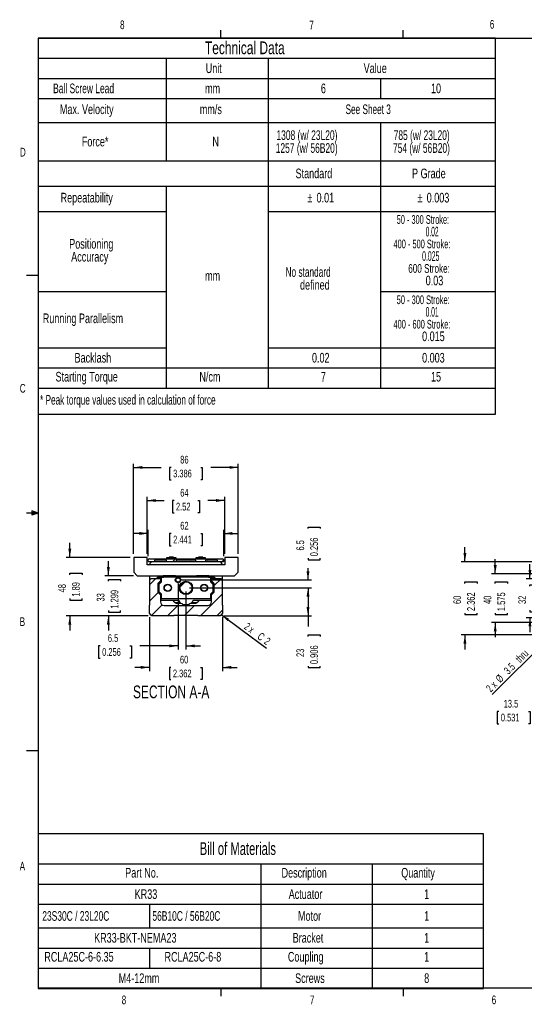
# Model space of a CAD drawing. Extents: x 11 to 421, y 5 to 275.
# Tile 1 of 7: x 11 to 149, y 6 to 275. Entities that reach past the tile are written whole.
import ezdxf
from ezdxf.enums import TextEntityAlignment as Align

# ---------------------------------------------------------------- set-up
doc = ezdxf.new("R2010")
doc.units = 0
doc.layers.get('0').update_dxf_attribs({"linetype": 'CONTINUOUS'})
doc.dimstyles.new('SLDDIMSTYLE0', dxfattribs={"dimtxt": 2.116667, "dimasz": 2.4, "dimexe": 0, "dimexo": 0.0625, "dimgap": 0.529167, "dimtad": 0, "dimlfac": 3, "dimrnd": 1e-09, "dimzin": 12, "dimsah": 1, "dimcen": 0.09, "dimazin": 3, "dimtfac": 1, "dimtofl": 0, "dimtmove": 0, "dimatfit": 3})
doc.dimstyles.new('SLDDIMSTYLE1', dxfattribs={"dimtxt": 2.116667, "dimasz": 2.4, "dimexe": 0, "dimexo": 0.0625, "dimgap": 0.529167, "dimtad": 0, "dimlfac": 3, "dimrnd": 1e-09, "dimzin": 12, "dimsah": 1, "dimcen": 0.09, "dimazin": 3, "dimtfac": 1, "dimtmove": 0, "dimatfit": 3})
doc.dimstyles.new('SLDDIMSTYLE3', dxfattribs={"dimtxt": 2.116667, "dimasz": 2.4, "dimexe": 0, "dimexo": 0.0625, "dimgap": 0.529167, "dimtad": 1, "dimlfac": 3, "dimrnd": 1e-09, "dimzin": 12, "dimblk1": 'NONE', "dimsah": 1, "dimcen": 0, "dimazin": 3, "dimtfac": 1, "dimtmove": 0, "dimatfit": 3})

# ---------------------------------------------------------------- blocks, each defined once
blk = doc.blocks.new('SW_TABLEANNOTATION_0')
at = {"color": 0, "linetype": 'CONTINUOUS'}
for p, q in [((0, 0), (0, -42.31)), ((122, 0), (0, 0)), ((122, -42.31), (122, 0)), ((0, -8.23), (122, -8.23)), ((61, -8.23), (61, -42.31)), ((91.5, -8.23), (91.5, -42.31)), ((0, -13.76), (122, -13.76)), ((0, -19.28), (122, -19.28)), ((30.5, -19.28), (30.5, -25.73)), ((0, -25.73), (122, -25.73)), ((0, -31.26), (122, -31.26)), ((30.5, -31.26), (30.5, -36.78)), ((0, -36.78), (122, -36.78)), ((0, -42.31), (122, -42.31))]:
    blk.add_line(p, q, dxfattribs=at)
for s, height, width, p in [('Bill of Materials', 3.5, 0.658824, (44.25, -6.82)), ('Part No.', 2.646, 0.7, (23.84, -12.76)), ('Description', 2.6458, 0.7, (66.69, -12.76)), ('Quantity', 2.646, 0.7, (99.48, -12.76)), ('KR33', 2.646, 0.7, (26.43, -18.61)), ('Actuator', 2.646, 0.7, (68.64, -18.61)), ('1', 2.65, 0.7, (105.77, -18.61)), ('23S30C / 23L20C', 2.6458, 0.653333, (1.12, -24.6)), ('56B10C / 56B20C', 2.6458, 0.653333, (31.29, -24.6)), ('Motor', 2.646, 0.7, (71.19, -24.6)), ('1', 2.65, 0.7, (105.77, -24.6)), ('Bracket', 2.646, 0.7, (69.73, -30.58)), ('KR33-BKT-NEMA23', 2.6458, 0.7, (15.32, -30.58)), ('1', 2.65, 0.7, (105.77, -30.58)), ('RCLA25C-6-6.35', 2.6458, 0.7, (1.67, -35.78)), ('RCLA25C-6-8', 2.6458, 0.7, (34.61, -35.78)), ('Coupling', 2.646, 0.7, (68.42, -35.78)), ('1', 2.65, 0.7, (105.77, -35.78)), ('M4-12mm', 2.646, 0.7, (22.05, -41.64)), ('Screws', 2.646, 0.7, (70.4, -41.64)), ('8', 2.65, 0.7, (105.77, -41.64))]:
    blk.add_text(s, height=height, dxfattribs=dict(at, width=width)).set_placement(p, align=Align.BOTTOM_LEFT)
blk = doc.blocks.new('SW_TABLEANNOTATION_1')
at = {"color": 0, "linetype": 'CONTINUOUS'}
for p, q in [((0, 0), (0, -103.03)), ((125.35, 0), (0, 0)), ((125.35, -103.03), (125.35, 0)), ((0, -5.53), (125.35, -5.53)), ((35.03, -5.53), (35.03, -33.62)), ((63.03, -5.53), (63.03, -95.89)), ((0, -11.05), (125.35, -11.05)), ((93.83, -11.05), (93.83, -16.58)), ((0, -16.58), (125.35, -16.58)), ((0, -23.14), (125.35, -23.14)), ((93.83, -23.14), (93.83, -95.89)), ((0, -33.62), (125.35, -33.62)), ((0, -40.59), (125.35, -40.59)), ((35.03, -40.59), (35.03, -95.89)), ((0, -47.56), (35.03, -47.56)), ((63.03, -47.56), (125.35, -47.56)), ((0, -69.42), (35.03, -69.42)), ((93.83, -69.42), (125.35, -69.42)), ((0, -84.84), (35.03, -84.84)), ((63.03, -84.84), (125.35, -84.84)), ((0, -90.37), (125.35, -90.37)), ((0, -95.89), (125.35, -95.89)), ((0, -103.03), (125.35, -103.03))]:
    blk.add_line(p, q, dxfattribs=at)
for s, height, width, p in [('Technical Data', 3.5, 0.7, (45.68, -5.47)), ('Unit', 2.646, 0.7, (45.89, -10.38)), ('Value', 2.646, 0.7, (89.18, -10.38)), ('Ball Screw Lead', 2.6458, 0.653333, (4.08, -15.9)), ('mm', 2.646, 0.7, (45.72, -15.9)), ('6', 2.65, 0.7, (77.45, -15.9)), ('10', 2.646, 0.7, (107.63, -15.9)), ('Max. Velocity', 2.6458, 0.7, (5.93, -21.62)), ('mm/s', 2.646, 0.7, (44.27, -21.62)), ('See Sheet 3', 2.6458, 0.636364, (84.22, -21.62)), ('Force*', 2.646, 0.7, (11.94, -30.47)), ('1308 (w/ 23L20)', 2.6458, 0.653333, (65.28, -28.71)), ('785 (w/ 23L20)', 2.6458, 0.65, (97.41, -28.71)), ('N', 2.65, 0.7, (47.72, -30.47)), ('1257 (w/ 56B20)', 2.6458, 0.653333, (65.08, -32.24)), ('754 (w/ 56B20)', 2.6458, 0.65, (97.22, -32.24)), ('Standard', 2.646, 0.7, (70.52, -39.2)), ('P Grade', 2.646, 0.7, (102.43, -39.2)), ('Repeatability', 2.6458, 0.7, (6.13, -45.84)), ('%%p', 2.646, 0.7, (73.75, -45.84)), ('0.01', 2.646, 0.7, (76.27, -45.84)), ('%%p', 2.646, 0.7, (103.93, -45.84)), ('0.003', 2.646, 0.7, (106.45, -45.84)), ('50 - 300 Stroke:', 2.3813, 0.634375, (98.23, -51.61)), ('0.02                   ', 2.6458, 0.41087, (106.17, -55.14)), ('Positioning ', 2.6458, 0.7, (8.49, -58.49)), ('400 - 500 Stroke:', 2.3813, 0.638235, (97.35, -58.31)), ('Accuracy', 2.646, 0.7, (9.03, -62.02)), ('0.025                 ', 2.6458, 0.429545, (105.19, -61.84)), ('600 Stroke:', 2.3813, 0.7, (101.4, -65.02)), ('mm', 2.646, 0.7, (45.72, -67.24)), ('No standard ', 2.6458, 0.641667, (67.77, -66.2)), ('defined', 2.646, 0.7, (71.74, -69.73)), ('0.03', 2.646, 0.7, (106.17, -68.54)), ('50 - 300 Stroke:   ', 2.3813, 0.589474, (98.23, -73.6)), ('Running Parallelism', 2.6458, 0.7, (1.24, -78.89)), ('0.01                   ', 2.6458, 0.41087, (106.17, -77.13)), ('400 - 600 Stroke:', 2.3813, 0.638235, (97.35, -80.3)), ('0.015', 2.646, 0.7, (105.19, -83.83)), ('Backlash', 2.646, 0.7, (9.95, -89.7)), ('0.02', 2.646, 0.7, (75.01, -89.7)), ('0.003', 2.646, 0.7, (105.19, -89.7)), ('Starting Torque', 2.6458, 0.7, (4.74, -94.89)), ('N/cm', 2.646, 0.7, (44.16, -94.89)), ('7', 2.65, 0.7, (77.45, -94.89)), ('15', 2.646, 0.7, (107.63, -94.89)), ('* Peak torque values used in calculation of force ', 2.6458, 0.637, (0.5, -101.23))]:
    blk.add_text(s, height=height, dxfattribs=dict(at, width=width)).set_placement(p, align=Align.BOTTOM_LEFT)
blk = doc.blocks.new('_D_32')
at = {"color": 7, "linetype": 'CONTINUOUS'}
for p, q in [((45.73, 129.01), (45.73, 144.62)), ((45.73, 143.62), (50.38, 143.62)), ((53.13, 143.62), (52.7, 143.62)), ((52.7, 143.62), (52.7, 140.25)), ((59.67, 143.62), (60.1, 143.62)), ((60.1, 143.62), (60.1, 140.25)), ((67.06, 143.62), (62.41, 143.62)), ((67.06, 129.01), (67.06, 144.62)), ((52.7, 140.25), (53.13, 140.25)), ((60.1, 140.25), (59.67, 140.25))]:
    blk.add_line(p, q, dxfattribs=at)
for points in [[(45.73, 143.62), (48.13, 143.22), (48.13, 144.02)], [(67.06, 143.62), (64.66, 144.02), (64.66, 143.22)]]:
    blk.add_solid(points, dxfattribs=at)
at = {"color": 7, "linetype": 'CONTINUOUS', "width": 0.7}
for s, p in [('64', (54.83, 144.05, -51.48)), ('2.52', (53.66, 140.25, -51.48))]:
    blk.add_text(s, height=2.117, dxfattribs=at).set_placement(p, align=Align.BOTTOM_LEFT)
blk = doc.blocks.new('_D_33')
at = {"color": 7, "linetype": 'CONTINUOUS'}
for p, q in [((46.06, 128.34), (46.06, 135.59)), ((66.73, 128.34), (66.73, 135.59)), ((46.06, 134.59), (42.06, 134.59)), ((52.34, 134.59), (51.91, 134.59)), ((51.91, 134.59), (51.91, 131.23)), ((60.45, 134.59), (60.88, 134.59)), ((60.88, 134.59), (60.88, 131.23)), ((66.73, 134.59), (70.73, 134.59)), ((51.91, 131.23), (52.34, 131.23)), ((60.88, 131.23), (60.45, 131.23))]:
    blk.add_line(p, q, dxfattribs=at)
for points in [[(46.06, 134.59), (43.66, 134.99), (43.66, 134.19)], [(66.73, 134.59), (69.13, 134.19), (69.13, 134.99)]]:
    blk.add_solid(points, dxfattribs=at)
at = {"color": 7, "linetype": 'CONTINUOUS', "width": 0.7}
for s, p in [('62', (54.83, 135.02, -51.48)), ('2.441', (52.88, 131.23, -51.48))]:
    blk.add_text(s, height=2.117, dxfattribs=at).set_placement(p, align=Align.BOTTOM_LEFT)
blk = doc.blocks.new('_D_34')
at = {"color": 7, "linetype": 'CONTINUOUS'}
for p, q in [((42.06, 129.01), (42.06, 153.68)), ((42.06, 152.68), (49.6, 152.68)), ((52.34, 152.68), (51.91, 152.68)), ((51.91, 152.68), (51.91, 149.32)), ((60.45, 152.68), (60.88, 152.68)), ((60.88, 152.68), (60.88, 149.32)), ((70.73, 152.68), (63.19, 152.68)), ((70.73, 129.01), (70.73, 153.68)), ((51.91, 149.32), (52.34, 149.32)), ((60.88, 149.32), (60.45, 149.32))]:
    blk.add_line(p, q, dxfattribs=at)
for points in [[(42.06, 152.68), (44.46, 152.28), (44.46, 153.08)], [(70.73, 152.68), (68.33, 153.08), (68.33, 152.28)]]:
    blk.add_solid(points, dxfattribs=at)
at = {"color": 7, "linetype": 'CONTINUOUS', "width": 0.7}
for s, p in [('86', (54.83, 153.11, -51.48)), ('3.386', (52.88, 149.32, -51.48))]:
    blk.add_text(s, height=2.117, dxfattribs=at).set_placement(p, align=Align.BOTTOM_LEFT)
blk = doc.blocks.new('_D_35')
at = {"color": 7, "linetype": 'CONTINUOUS'}
for p, q in [((35.13, 123.01), (35.13, 127.01)), ((42.06, 123.01), (34.13, 123.01)), ((35.13, 121.56), (35.13, 121.99)), ((35.13, 121.99), (38.5, 121.99)), ((38.5, 121.99), (38.5, 121.56)), ((35.13, 113.45), (35.13, 113.02)), ((38.5, 113.02), (38.5, 113.45)), ((46.06, 112.01), (34.13, 112.01)), ((35.13, 113.02), (38.5, 113.02)), ((35.13, 112.01), (35.13, 108.01))]:
    blk.add_line(p, q, dxfattribs=at)
for points in [[(35.13, 123.01), (35.53, 125.41), (34.73, 125.41)], [(35.13, 112.01), (34.73, 109.61), (35.53, 109.61)]]:
    blk.add_solid(points, dxfattribs=at)
at = {"color": 7, "linetype": 'CONTINUOUS', "width": 0.7}
for s, p in [('1.299', (38.5, 113.99, -51.48)), ('33', (34.7, 115.94, -51.48))]:
    blk.add_text(s, height=2.117, rotation=90, dxfattribs=at).set_placement(p, align=Align.BOTTOM_LEFT)
blk = doc.blocks.new('_D_36')
at = {"color": 7, "linetype": 'CONTINUOUS'}
for p, q in [((24.56, 128.01), (24.56, 132.01)), ((41.06, 128.01), (23.56, 128.01)), ((24.56, 123.28), (24.56, 123.71)), ((24.56, 123.71), (27.92, 123.71)), ((27.92, 123.71), (27.92, 123.28)), ((24.56, 116.74), (24.56, 116.31)), ((24.56, 116.31), (27.92, 116.31)), ((27.92, 116.31), (27.92, 116.74)), ((46.06, 112.01), (23.56, 112.01)), ((24.56, 112.01), (24.56, 108.01))]:
    blk.add_line(p, q, dxfattribs=at)
for points in [[(24.56, 128.01), (24.96, 130.41), (24.16, 130.41)], [(24.56, 112.01), (24.16, 109.61), (24.96, 109.61)]]:
    blk.add_solid(points, dxfattribs=at)
at = {"color": 7, "linetype": 'CONTINUOUS', "width": 0.7}
for s, p in [('48', (24.13, 118.44, -51.48)), ('1.89', (27.92, 117.27, -51.48))]:
    blk.add_text(s, height=2.117, rotation=90, dxfattribs=at).set_placement(p, align=Align.BOTTOM_LEFT)
blk = doc.blocks.new('_D_37')
at = {"color": 7, "linetype": 'CONTINUOUS'}
for p, q in [((46.4, 111.68), (46.4, 96.9)), ((66.4, 111.68), (66.4, 96.9)), ((46.4, 97.9), (42.4, 97.9)), ((52.27, 97.9), (51.84, 97.9)), ((51.84, 97.9), (51.84, 94.54)), ((60.38, 97.9), (60.81, 97.9)), ((60.81, 97.9), (60.81, 94.54)), ((66.4, 97.9), (70.4, 97.9)), ((51.84, 94.54), (52.27, 94.54)), ((60.81, 94.54), (60.38, 94.54))]:
    blk.add_line(p, q, dxfattribs=at)
for points in [[(46.4, 97.9), (44, 98.3), (44, 97.5)], [(66.4, 97.9), (68.8, 97.5), (68.8, 98.3)]]:
    blk.add_solid(points, dxfattribs=at)
at = {"color": 7, "linetype": 'CONTINUOUS', "width": 0.7}
for s, p in [('60', (54.76, 98.33, -51.48)), ('2.362', (52.81, 94.54, -51.48))]:
    blk.add_text(s, height=2.117, dxfattribs=at).set_placement(p, align=Align.BOTTOM_LEFT)
blk = doc.blocks.new('_D_38')
at = {"color": 7, "linetype": 'CONTINUOUS'}
for p, q in [((62.4, 119.68), (90.84, 119.68)), ((89.84, 119.68), (89.84, 112.01)), ((66.73, 112.01), (90.84, 112.01)), ((89.84, 112.01), (89.84, 109.1)), ((89.84, 106.36), (89.84, 106.79)), ((89.84, 106.79), (93.2, 106.79)), ((93.2, 106.79), (93.2, 106.36)), ((89.84, 98.25), (89.84, 97.82)), ((89.84, 97.82), (93.2, 97.82)), ((93.2, 97.82), (93.2, 98.25))]:
    blk.add_line(p, q, dxfattribs=at)
for points in [[(89.84, 119.68), (89.44, 117.28), (90.24, 117.28)], [(89.84, 112.01), (90.24, 114.41), (89.44, 114.41)]]:
    blk.add_solid(points, dxfattribs=at)
at = {"color": 7, "linetype": 'CONTINUOUS', "width": 0.7}
for s, p in [('23', (89.41, 100.74, -51.48)), ('0.906', (93.2, 98.79, -51.48))]:
    blk.add_text(s, height=2.117, rotation=90, dxfattribs=at).set_placement(p, align=Align.BOTTOM_LEFT)
blk = doc.blocks.new('SW_CHAMFER_DIMENSION_0')
at = {"color": 0, "linetype": 'CONTINUOUS'}
for p, q in [((-5.71, 4.26), (0, 0)), ((0, 0), (6.7, -4.97))]:
    blk.add_line(p, q, dxfattribs=at)
blk.add_solid([(-5.71, 4.26), (-4.03, 2.5), (-3.55, 3.14)], dxfattribs=at)
for s, height, width, p in [('2 x ', 2.117, 0.525, (0, 0, -51.48)), ('C', 2.12, 0.7, (3.6, -2.67, -51.48)), ('2', 2.12, 0.7, (5.44, -4.03, -51.48))]:
    blk.add_text(s, height=height, rotation=323.4424, dxfattribs=dict(at, width=width)).set_placement(p, align=Align.BOTTOM_LEFT)
blk = doc.blocks.new('_D_39')
at = {"color": 7, "linetype": 'CONTINUOUS'}
for p, q in [((89.84, 135.9), (89.84, 136.33)), ((89.84, 136.33), (93.2, 136.33)), ((93.2, 136.33), (93.2, 135.9)), ((89.84, 127.79), (89.84, 127.37)), ((89.84, 127.37), (93.2, 127.37)), ((93.2, 127.37), (93.2, 127.79)), ((89.84, 121.84), (89.84, 125.05)), ((55.23, 121.84), (90.84, 121.84)), ((57.4, 119.68), (90.84, 119.68)), ((89.84, 119.68), (89.84, 115.68))]:
    blk.add_line(p, q, dxfattribs=at)
for points in [[(89.84, 121.84), (90.24, 124.24), (89.44, 124.24)], [(89.84, 119.68), (89.44, 117.28), (90.24, 117.28)]]:
    blk.add_solid(points, dxfattribs=at)
at = {"color": 7, "linetype": 'CONTINUOUS', "width": 0.7}
for s, p in [('6.5', (89.41, 129.9, -51.48)), ('0.256', (93.2, 128.33, -51.48))]:
    blk.add_text(s, height=2.117, rotation=90, dxfattribs=at).set_placement(p, align=Align.BOTTOM_LEFT)
blk = doc.blocks.new('_D_40')
at = {"color": 7, "linetype": 'CONTINUOUS'}
for p, q in [((54.23, 120.84), (54.23, 102.78)), ((56.4, 118.68), (56.4, 102.78)), ((32.89, 103.78), (32.46, 103.78)), ((32.46, 103.78), (32.46, 100.42)), ((41, 103.78), (41.43, 103.78)), ((41.43, 103.78), (41.43, 100.42)), ((54.23, 103.78), (43.74, 103.78)), ((56.4, 103.78), (60.4, 103.78)), ((32.46, 100.42), (32.89, 100.42)), ((41.43, 100.42), (41, 100.42))]:
    blk.add_line(p, q, dxfattribs=at)
for points in [[(54.23, 103.78), (51.83, 104.18), (51.83, 103.38)], [(56.4, 103.78), (58.8, 103.38), (58.8, 104.18)]]:
    blk.add_solid(points, dxfattribs=at)
at = {"color": 7, "linetype": 'CONTINUOUS', "width": 0.7}
for s, p in [('6.5', (34.99, 104.21, -51.48)), ('0.256', (33.43, 100.42, -51.48))]:
    blk.add_text(s, height=2.117, dxfattribs=at).set_placement(p, align=Align.BOTTOM_LEFT)
blk = doc.blocks.new('_D_43')
at = {"color": 7, "linetype": 'CONTINUOUS'}
for p, q in [((150.66, 122.17), (150.66, 126.17)), ((160.37, 122.17), (149.66, 122.17)), ((150.66, 120.11), (150.66, 120.54)), ((150.66, 120.54), (154.03, 120.54)), ((154.03, 120.54), (154.03, 120.11)), ((150.66, 113.56), (150.66, 113.13)), ((154.03, 113.13), (154.03, 113.56)), ((160.37, 111.5), (149.66, 111.5)), ((150.66, 113.13), (154.03, 113.13)), ((150.66, 111.5), (150.66, 107.5))]:
    blk.add_line(p, q, dxfattribs=at)
for points in [[(150.66, 122.17), (151.06, 124.57), (150.26, 124.57)], [(150.66, 111.5), (150.26, 109.1), (151.06, 109.1)]]:
    blk.add_solid(points, dxfattribs=at)
at = {"color": 7, "linetype": 'CONTINUOUS', "width": 0.7}
for s, p in [('32', (150.23, 115.27, 104.76)), ('1.26', (154.03, 114.1, 104.76))]:
    blk.add_text(s, height=2.117, rotation=90, dxfattribs=at).set_placement(p, align=Align.BOTTOM_LEFT)
blk = doc.blocks.new('_D_44')
at = {"color": 7, "linetype": 'CONTINUOUS'}
for p, q in [((141.14, 123.5), (141.14, 127.5)), ((156.53, 123.5), (140.14, 123.5)), ((141.14, 120.89), (141.14, 121.32)), ((141.14, 121.32), (144.5, 121.32)), ((144.5, 121.32), (144.5, 120.89)), ((141.14, 112.78), (141.14, 112.35)), ((141.14, 112.35), (144.5, 112.35)), ((144.5, 112.35), (144.5, 112.78)), ((156.53, 110.17), (140.14, 110.17)), ((141.14, 110.17), (141.14, 106.17))]:
    blk.add_line(p, q, dxfattribs=at)
for points in [[(141.14, 123.5), (141.54, 125.9), (140.74, 125.9)], [(141.14, 110.17), (140.74, 107.77), (141.54, 107.77)]]:
    blk.add_solid(points, dxfattribs=at)
at = {"color": 7, "linetype": 'CONTINUOUS', "width": 0.7}
for s, p in [('40', (140.71, 115.27, 104.76)), ('1.575', (144.5, 113.32, 104.76))]:
    blk.add_text(s, height=2.117, rotation=90, dxfattribs=at).set_placement(p, align=Align.BOTTOM_LEFT)
blk = doc.blocks.new('_D_45')
at = {"color": 7, "linetype": 'CONTINUOUS'}
for p, q in [((132.84, 126.83), (132.84, 130.83)), ((156.87, 126.83), (131.84, 126.83)), ((132.84, 120.89), (132.84, 121.32)), ((132.84, 121.32), (136.2, 121.32)), ((136.2, 121.32), (136.2, 120.89)), ((132.84, 112.78), (132.84, 112.35)), ((132.84, 112.35), (136.2, 112.35)), ((136.2, 112.35), (136.2, 112.78)), ((156.87, 106.83), (131.84, 106.83)), ((132.84, 106.83), (132.84, 102.83))]:
    blk.add_line(p, q, dxfattribs=at)
for points in [[(132.84, 126.83), (133.24, 129.23), (132.44, 129.23)], [(132.84, 106.83), (132.44, 104.43), (133.24, 104.43)]]:
    blk.add_solid(points, dxfattribs=at)
at = {"color": 7, "linetype": 'CONTINUOUS', "width": 0.7}
for s, p in [('60', (132.41, 115.27, 104.76)), ('2.362', (136.2, 113.32, 104.76))]:
    blk.add_text(s, height=2.117, rotation=90, dxfattribs=at).set_placement(p, align=Align.BOTTOM_LEFT)
blk = doc.blocks.new('_D_53')
at = {"color": 7, "linetype": 'CONTINUOUS'}
for q in [(140.35, 90.48), (161.78, 111.91)]:
    blk.add_line((160.95, 111.09), q, dxfattribs=at)
blk.add_solid([(160.95, 111.09), (158.97, 109.67), (159.54, 109.11)], dxfattribs=at)
at = {"color": 7, "linetype": 'CONTINUOUS', "width": 0.7}
for s, p in [(' thru', (147.99, 98.12, 104.76)), ('3.5', (145.23, 95.36, 104.76)), ('%%c', (142.97, 93.1, 104.76)), ('2 x', (140.35, 90.48, 104.76))]:
    blk.add_text(s, height=2.117, rotation=45, dxfattribs=at).set_placement(p, align=Align.BOTTOM_LEFT)
blk = doc.blocks.new('_NONE')
blk = doc.blocks.new('_D_54')
at = {"color": 7, "linetype": 'CONTINUOUS'}
for p, q in [((161.37, 110.5), (161.37, 84.83)), ((156.87, 105.67), (156.87, 84.83)), ((142.14, 85.83), (141.72, 85.83)), ((141.72, 85.83), (141.72, 82.46)), ((150.25, 85.83), (150.68, 85.83)), ((150.68, 85.83), (150.68, 82.46)), ((156.87, 85.83), (152.99, 85.83)), ((161.37, 85.83), (165.37, 85.83)), ((141.72, 82.46), (142.14, 82.46)), ((150.68, 82.46), (150.25, 82.46))]:
    blk.add_line(p, q, dxfattribs=at)
for points in [[(156.87, 85.83), (154.47, 86.23), (154.47, 85.43)], [(161.37, 85.83), (163.77, 85.43), (163.77, 86.23)]]:
    blk.add_solid(points, dxfattribs=at)
at = {"color": 7, "linetype": 'CONTINUOUS', "width": 0.7}
for s, p in [('13.5', (143.46, 86.25, 104.76)), ('0.531', (142.68, 82.46, 104.76))]:
    blk.add_text(s, height=2.117, dxfattribs=at).set_placement(p, align=Align.BOTTOM_LEFT)

msp = doc.modelspace()

# ---------------------------------------------------------------- linework, layer by layer
at = {"color": 7, "linetype": 'CONTINUOUS'}
for p, q in [((15.9068, 270.3087), (415.9568, 270.3087)), ((15.9068, 270.3087), (15.9068, 9.9587)), ((65.9067, 270.3087), (65.9067, 272.4626)), ((115.9129, 270.3087), (115.9129, 272.4626)), ((15.9068, 205.2212), (12.7318, 205.2212)), ((14.2004, 140.7435), (14.2004, 139.5602)), ((15.9068, 140.1337), (14.2004, 140.7435)), ((15.9068, 140.1337), (14.2004, 140.3632)), ((15.9068, 140.1337), (12.7318, 140.1337)), ((15.9068, 140.1337), (14.2004, 139.8718)), ((15.9068, 140.1337), (14.2004, 139.5602)), ((45.7312, 128.0085), (42.0645, 128.0085)), ((42.0645, 128.0085), (42.0645, 124.0085)), ((45.7312, 126.0085), (45.7312, 128.0085)), ((46.0645, 127.0085), (46.0645, 127.3418)), ((47.7312, 126.8418), (46.2312, 126.8418)), ((46.3979, 127.6751), (66.3979, 127.6751)), ((51.0645, 127.2418), (47.7312, 127.2418)), ((47.7312, 127.2418), (47.7312, 126.8418)), ((51.0645, 126.8418), (47.7312, 126.8418)), ((48.645, 127.2418), (49.0784, 127.6751)), ((51.7979, 127.9418), (51.0645, 127.8751)), ((51.0645, 127.8751), (51.0645, 127.6751)), ((53.7312, 127.8751), (51.0645, 127.8751)), ((51.0645, 126.8418), (51.0645, 127.2418)), ((53.7312, 126.8418), (51.0645, 126.8418)), ((51.7979, 128.0751), (51.7979, 127.9418)), ((52.9979, 128.0751), (51.7979, 128.0751)), ((52.9979, 127.9418), (51.7979, 127.9418)), ((52.7352, 126.8418), (53.5685, 127.6751)), ((52.9979, 127.9418), (52.9979, 128.0751)), ((53.7312, 127.8751), (52.9979, 127.9418)), ((53.7312, 127.6751), (53.7312, 127.8751)), ((59.0645, 127.2418), (53.7312, 127.2418)), ((53.7312, 127.2418), (53.7312, 126.8418)), ((59.0645, 126.8418), (53.7312, 126.8418)), ((57.6253, 127.2418), (58.0586, 127.6751)), ((59.7979, 127.9418), (59.0645, 127.8751)), ((59.0645, 127.8751), (59.0645, 127.6751)), ((61.7312, 127.8751), (59.0645, 127.8751)), ((59.0645, 126.8418), (59.0645, 127.2418)), ((61.7312, 126.8418), (59.0645, 126.8418)), ((59.7979, 128.0751), (59.7979, 127.9418)), ((60.9979, 128.0751), (59.7979, 128.0751)), ((60.9979, 127.9418), (59.7979, 127.9418)), ((60.9979, 127.9418), (60.9979, 128.0751)), ((61.7312, 127.8751), (60.9979, 127.9418)), ((61.7154, 126.8418), (61.7312, 126.8576)), ((61.7312, 127.6751), (61.7312, 127.8751)), ((65.0645, 127.2418), (61.7312, 127.2418)), ((61.7312, 127.2418), (61.7312, 126.8418)), ((65.0645, 126.8418), (61.7312, 126.8418)), ((62.1154, 127.2418), (62.5488, 127.6751)), ((65.0645, 126.8418), (65.0645, 127.2418)), ((66.5645, 126.8418), (65.0645, 126.8418)), ((66.2056, 126.8418), (66.7303, 127.3665)), ((66.7312, 127.3418), (66.7312, 127.0085)), ((70.7312, 128.0085), (67.0645, 128.0085)), ((67.0645, 128.0085), (67.0645, 126.0085)), ((70.7312, 124.0085), (70.7312, 128.0085)), ((67.0645, 126.0085), (45.7312, 126.0085)), ((42.0645, 124.0085), (43.0645, 123.0085)), ((43.0645, 123.0085), (69.7312, 123.0085)), ((46.3979, 123.0085), (46.3979, 114.9418)), ((46.4979, 120.6045), (48.1352, 122.2418)), ((46.4979, 121.9085), (46.8312, 122.2418)), ((46.4979, 115.0418), (46.4979, 121.9085)), ((46.8312, 122.2418), (49.2079, 122.2418)), ((48.7579, 122.6485), (48.4279, 122.3185)), ((48.4279, 122.3185), (48.4986, 122.2478)), ((48.4986, 122.2478), (48.7993, 122.5485)), ((49.3745, 121.6118), (48.6579, 120.8785)), ((49.4312, 122.6485), (48.7579, 122.6485)), ((48.7993, 122.5485), (48.8979, 122.5485)), ((48.8979, 122.5485), (49.0979, 122.3485)), ((49.5312, 121.4151), (48.8979, 120.7818)), ((49.5345, 121.4118), (48.9012, 120.7785)), ((49.0979, 122.3485), (49.5312, 122.3485)), ((49.2079, 122.2418), (49.3745, 122.0751)), ((49.3745, 122.0751), (49.3745, 121.6118)), ((49.4312, 122.5485), (49.4312, 122.6485)), ((50.1645, 122.5485), (49.4312, 122.5485)), ((49.5312, 122.3485), (49.5312, 121.4151)), ((49.6679, 122.5385), (49.5345, 122.5385)), ((49.5345, 122.5385), (49.5345, 121.4118)), ((49.6679, 121.3566), (49.6679, 122.5385)), ((50.2345, 122.5385), (49.6679, 122.5385)), ((53.4979, 123.0085), (50.1645, 123.0085)), ((50.1645, 123.0085), (50.1645, 122.5751)), ((50.1645, 122.5751), (50.1645, 122.5485)), ((50.2345, 122.5751), (50.1645, 122.5751)), ((62.5612, 122.6051), (50.2345, 122.6051)), ((50.2345, 122.6051), (50.2345, 122.5385)), ((53.8979, 122.6085), (53.4979, 123.0085)), ((58.8979, 122.6085), (53.8979, 122.6085)), ((59.2979, 123.0085), (58.8979, 122.6085)), ((62.6312, 123.0085), (59.2979, 123.0085)), ((62.5612, 122.5385), (62.5612, 122.6051)), ((62.6312, 122.5751), (62.5612, 122.5751)), ((63.1279, 122.5385), (62.5612, 122.5385)), ((62.6312, 122.5751), (62.6312, 123.0085)), ((62.6312, 122.5485), (62.6312, 122.5751)), ((63.3645, 122.5485), (62.6312, 122.5485)), ((63.1279, 122.5385), (63.1279, 121.3566)), ((63.2612, 122.5385), (63.1279, 122.5385)), ((63.2612, 121.4118), (63.2612, 122.5385)), ((63.8945, 120.7785), (63.2612, 121.4118)), ((63.2645, 122.3485), (63.6979, 122.3485)), ((63.2645, 121.4151), (63.2645, 122.3485)), ((63.8979, 120.7818), (63.2645, 121.4151)), ((64.0379, 122.6485), (63.3645, 122.6485)), ((63.3645, 122.6485), (63.3645, 122.5485)), ((63.4212, 122.0751), (63.5879, 122.2418)), ((63.4212, 121.6118), (63.4212, 122.0751)), ((64.1379, 120.8785), (63.4212, 121.6118)), ((63.5879, 122.2418), (65.9645, 122.2418)), ((63.6979, 122.3485), (63.8979, 122.5485)), ((63.8979, 122.5485), (63.9965, 122.5485)), ((63.9965, 122.5485), (64.2972, 122.2478)), ((64.3679, 122.3185), (64.0379, 122.6485)), ((64.1379, 120.284), (66.0301, 122.1762)), ((64.2972, 122.2478), (64.3679, 122.3185)), ((65.9645, 122.2418), (66.2979, 121.9085)), ((66.2979, 121.9085), (66.2979, 115.0418)), ((66.3979, 114.9418), (66.3979, 123.0085)), ((69.7312, 123.0085), (70.7312, 124.0085)), ((48.6579, 120.8785), (48.6579, 118.4751)), ((48.8979, 120.7818), (48.8979, 118.5718)), ((48.9012, 120.7785), (48.9012, 118.5718)), ((49.0345, 120.7232), (49.6679, 121.3566)), ((49.0345, 118.627), (49.0345, 120.7232)), ((54.7425, 119.8689), (56.2041, 121.3305)), ((63.1279, 121.3566), (63.7612, 120.7232)), ((63.7612, 120.7232), (63.7612, 118.627)), ((63.8945, 118.5718), (63.8945, 120.7785)), ((63.8979, 118.5718), (63.8979, 120.7818)), ((64.1379, 118.4751), (64.1379, 120.8785)), ((46.4979, 116.1144), (48.7583, 118.3748)), ((48.6579, 118.4751), (49.3912, 117.7418)), ((48.8979, 118.5718), (49.5312, 117.9385)), ((48.9012, 118.5718), (49.5345, 117.9385)), ((49.6679, 117.9937), (49.0345, 118.627)), ((49.3912, 117.7418), (49.3912, 115.8418)), ((49.5312, 117.9385), (49.5312, 116.5085)), ((49.5312, 116.5085), (49.6979, 116.3418)), ((49.5345, 117.9385), (49.5345, 116.7385)), ((49.5345, 116.7385), (49.6679, 116.7385)), ((49.6679, 116.7385), (49.6679, 117.9937)), ((49.6679, 116.7385), (63.1279, 116.7385)), ((49.6979, 116.3418), (54.4645, 116.3418)), ((58.3312, 116.3418), (63.0979, 116.3418)), ((60.3525, 112.0085), (66.2979, 117.9539)), ((63.0979, 116.3418), (63.2645, 116.5085)), ((63.7612, 118.627), (63.1279, 117.9937)), ((63.1279, 117.9937), (63.1279, 116.7385)), ((63.1279, 116.7385), (63.2612, 116.7385)), ((63.2612, 117.9385), (63.8945, 118.5718)), ((63.2612, 116.7385), (63.2612, 117.9385)), ((63.2645, 117.9385), (63.8979, 118.5718)), ((63.2645, 116.5085), (63.2645, 117.9385)), ((63.4045, 117.7418), (64.1379, 118.4751)), ((63.4045, 115.8418), (63.4045, 117.7418)), ((46.3979, 114.9418), (46.4979, 115.0418)), ((46.3979, 112.6751), (46.3979, 114.9418)), ((46.9733, 112.0997), (49.865, 114.9914)), ((50.3912, 114.8418), (62.4045, 114.8418)), ((51.3722, 112.0085), (54.2056, 114.8418)), ((53.3979, 115.6751), (54.7447, 115.6751)), ((53.634, 115.5085), (54.9776, 115.5085)), ((55.3979, 115.4085), (55.3979, 115.3085)), ((55.3979, 115.3085), (55.5645, 115.1418)), ((55.5645, 115.1418), (57.2312, 115.1418)), ((55.979, 112.1251), (58.6957, 114.8418)), ((57.2312, 115.1418), (57.3979, 115.3085)), ((57.3979, 115.3085), (57.3979, 115.4085)), ((57.8182, 115.5085), (59.1617, 115.5085)), ((58.0511, 115.6751), (59.3979, 115.6751)), ((64.8426, 112.0085), (66.3979, 113.5637)), ((66.2979, 115.0418), (66.3979, 114.9418)), ((66.3979, 114.9418), (66.3979, 112.6751)), ((47.0645, 112.0085), (46.3979, 112.6751)), ((53.0145, 112.0085), (47.0645, 112.0085)), ((53.1145, 112.1251), (53.0145, 112.0251)), ((53.0145, 112.0251), (53.0145, 112.0085)), ((59.6812, 112.1251), (53.1145, 112.1251)), ((59.7812, 112.0251), (59.6812, 112.1251)), ((59.7812, 112.0085), (59.7812, 112.0251)), ((65.7312, 112.0085), (59.7812, 112.0085)), ((66.3979, 112.6751), (65.7312, 112.0085)), ((15.9068, 75.0462), (12.7318, 75.0462)), ((415.9568, 9.9587), (15.9068, 9.9587)), ((65.9067, 9.9587), (65.9067, 7.8048)), ((115.9129, 9.9587), (115.9129, 7.8048))]:
    msp.add_line(p, q, dxfattribs=at)
at = {"color": 7, "linetype": 'CONTINUOUS', "flags": 128}
for points in [[(54.3328, 123.0085), (54.4364, 122.7917), (54.4761, 122.6051)], [(58.3197, 122.6051), (58.3594, 122.7917), (58.4629, 123.0085)], [(52.6711, 116.3418), (52.9554, 116.0489), (53.3979, 115.6751)], [(59.3979, 115.6751), (59.8404, 116.0489), (60.1247, 116.3418)]]:
    msp.add_lwpolyline(points, dxfattribs=at)
at = {"color": 8, "linetype": 'CONTINUOUS', "flags": 128}
msp.add_lwpolyline([(58.3867, 122.6051), (58.4273, 122.7845), (58.5438, 123.0085)], dxfattribs=at)
at = {"color": 7, "linetype": 'CONTINUOUS'}
for centre, radius in [((54.2312, 121.8418), 0.75), ((54.2312, 121.8418), 0.5833), ((56.3979, 119.6751), 1.8333), ((51.3979, 119.6751), 1.0167), ((51.3979, 119.6751), 0.9167), ((56.3979, 119.6751), 1.6667), ((61.3979, 119.6751), 1.0167), ((61.3979, 119.6751), 0.9167)]:
    msp.add_circle(centre, radius, dxfattribs=at)
for centre, radius, start, end in [((46.3979, 127.3418), 0.3333, 90, 180), ((46.2312, 127.0085), 0.1667, 180, 270), ((47.3979, 125.8418), 1, 90, 170.405932), ((65.3979, 125.8418), 1, 9.594068, 90), ((66.3979, 127.3418), 0.3333, 360, 90), ((66.5645, 127.0085), 0.1667, 270, 360), ((55.3979, 116.3418), 0.9333, 180, 270), ((57.3979, 116.3418), 0.9333, 270, 360), ((50.3912, 115.8418), 1, 180, 270), ((56.3979, 119.6751), 5, 233.130102, 236.44269), ((56.3979, 119.6751), 5, 303.55731, 306.869898), ((62.4045, 115.8418), 1, 270, 0), ((47.0645, 112.8418), 0.6667, 197.114433, 252.885567), ((65.7312, 112.8418), 0.6667, 287.114433, 342.885567)]:
    msp.add_arc(centre, radius, start, end, dxfattribs=at)
at = {"color": 8, "linetype": 'CONTINUOUS'}
msp.add_arc((53.5645, 122.5085), 0.85, 6.530119, 36.031879, dxfattribs=at)

# ---------------------------------------------------------------- block references
at = {"color": 7, "linetype": 'CONTINUOUS'}
for name, p in [('SW_TABLEANNOTATION_1', (15.9138, 270.3139)), ('SW_CHAMFER_DIMENSION_0', (71.7764, 108.084)), ('SW_TABLEANNOTATION_0', (15.9068, 52.2672))]:
    msp.add_blockref(name, p, dxfattribs=at)

# ---------------------------------------------------------------- texts
at = {"color": 7, "linetype": 'CONTINUOUS', "width": 0.7}
for s, height, p in [('8', 2.3813, (38.3309, 272.0505)), ('6', 2.3813, (139.6667, 272.1838)), ('7', 2.3813, (90.1951, 271.9783)), ('D', 2.3813, (10.8867, 237.1521)), ('C', 2.3813, (10.8538, 172.4531)), ('B', 2.3813, (10.8306, 108.5188)), ('SECTION A-A', 3.5, (41.8693, 88.3784)), ('A', 2.3813, (10.8207, 41.529)), ('8', 2.3813, (38.7801, 4.8797)), ('7', 2.3813, (90.3586, 4.8872)), ('6', 2.3813, (140.1782, 4.8973))]:
    msp.add_text(s, height=height, dxfattribs=at).set_placement(p, align=Align.BOTTOM_LEFT)

# ---------------------------------------------------------------- dimensions: what is measured, and where the dimension line sits
at = {"color": 7, "linetype": 'CONTINUOUS'}
for base, p1, p2, dimstyle, picture, middle in [((70.7312, 152.6797), (42.0645, 128.0085), (70.7312, 128.0085), 'SLDDIMSTYLE0', '_D_34', (56.3979, 152.6797)), ((67.0645, 143.6162), (45.7312, 128.0085), (67.0645, 128.0085), 'SLDDIMSTYLE0', '_D_32', (56.3979, 143.6162)), ((66.7312, 134.592), (46.0645, 127.3418), (66.7312, 127.3418), 'SLDDIMSTYLE1', '_D_33', (56.3979, 134.592)), ((54.2312, 103.7822), (56.3979, 119.6751), (54.2312, 121.8418), 'SLDDIMSTYLE1', '_D_40', (36.9432, 103.7822)), ((66.3979, 97.9041), (46.3979, 112.6751), (66.3979, 112.6751), 'SLDDIMSTYLE1', '_D_37', (56.3262, 97.9041)), ((161.3656, 85.8254), (156.8656, 106.6669), (161.3656, 111.5002), 'SLDDIMSTYLE1', '_D_54', (146.1993, 85.8254))]:
    dim = msp.add_linear_dim(base=base, p1=p1, p2=p2, dimstyle=dimstyle, dxfattribs=at)
    dim.commit()
    dim.dimension.update_dxf_attribs({"geometry": picture, "text_midpoint": middle, "dimtype": 160})
for base, p1, p2, dimstyle, picture, middle in [((89.8389, 121.8418), (56.3979, 119.6751), (54.2312, 121.8418), 'SLDDIMSTYLE1', '_D_39', (89.8389, 131.8494)), ((24.5597, 128.0085), (47.0645, 112.0085), (42.0645, 128.0085), 'SLDDIMSTYLE1', '_D_36', (24.5597, 120.0085)), ((132.8358, 106.8336), (157.8656, 126.8336), (157.8656, 106.8336), 'SLDDIMSTYLE1', '_D_45', (132.8358, 116.8336)), ((35.1338, 112.0085), (43.0645, 123.0085), (47.0645, 112.0085), 'SLDDIMSTYLE1', '_D_35', (35.1338, 117.5085)), ((141.1418, 110.1669), (157.5322, 123.5002), (157.5322, 110.1669), 'SLDDIMSTYLE1', '_D_44', (141.1418, 116.8336)), ((150.6627, 111.5002), (161.3656, 122.1669), (161.3656, 111.5002), 'SLDDIMSTYLE1', '_D_43', (150.6627, 116.8336)), ((89.8389, 112.0085), (61.3979, 119.6751), (65.7312, 112.0085), 'SLDDIMSTYLE0', '_D_38', (89.8389, 102.306))]:
    dim = msp.add_linear_dim(base=base, p1=p1, p2=p2, angle=90, dimstyle=dimstyle, dxfattribs=at)
    dim.commit()
    dim.dimension.update_dxf_attribs({"geometry": picture, "text_midpoint": middle, "dimtype": 160})
dim = msp.add_diameter_dim_2p(p1=(161.778, 111.9127), p2=(160.9531, 111.0877), text='2 x<> thru', dimstyle='SLDDIMSTYLE3', dxfattribs=at)
dim.commit()
dim.dimension.update_dxf_attribs({"geometry": '_D_53', "text_midpoint": (146.2505, 96.3851), "dimtype": 163})

doc.saveas('drawing.dxf')
